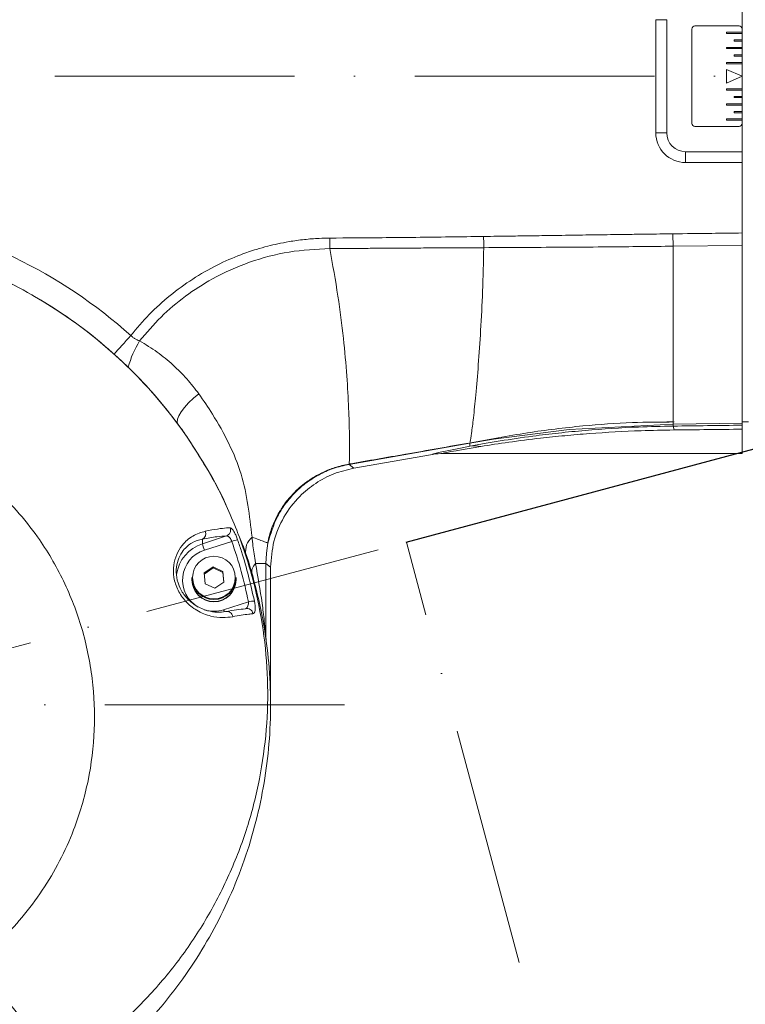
# Model space of a CAD drawing. Header units: millimetres. Extents: x 809 to 6054, y -5716 to -1261.
# Tile 33 of 94: x 2609 to 2725, y -2460 to -2304. Entities that reach past the tile are written whole.
import ezdxf

# ---------------------------------------------------------------- set-up
doc = ezdxf.new("R2010")
doc.units = ezdxf.units.MM
doc.header["$LTSCALE"] = 0.3175
doc.linetypes.add('ACAD_ISO10W100', pattern=[18, 12, -3, 0, -3])
doc.linetypes.add('CENTER2', pattern=[28.574999, 19.049999, -3.175, 3.175, -3.175])
for name, color, linetype, lineweight in [('1轮廓实线层', 7, 'Continuous', 18), ('7标注层', 4, 'Continuous', 13), ('中心线', 4, 'ACAD_ISO10W100', 20), ('细点划线', 6, 'CENTER2', 18)]:
    doc.layers.add(name, color=color, linetype=linetype, lineweight=lineweight)
doc.styles.add('标准汉字', font='gbenor.shx', dxfattribs={"bigfont": 'gbcbig.shx'})
doc.dimstyles.new('M1：10', dxfattribs={"dimscale": 10, "dimtxt": 3.5, "dimasz": 2.5, "dimexe": 2, "dimexo": 0, "dimgap": 1.5, "dimtad": 1, "dimdec": 4, "dimdsep": 46, "dimtxsty": '标准汉字', "dimcen": 5, "dimdle": 5, "dimclrd": 1, "dimclre": 1, "dimclrt": 256, "dimadec": 4, "dimazin": 2, "dimtfac": 1, "dimtdec": 4, "dimtmove": 0, "dimatfit": 3, "dimfxl": 1, "dimtolj": 1, "dimarcsym": 0})

# ---------------------------------------------------------------- blocks, each defined once
blk = doc.blocks.new('*D2')
at = {"layer": '7标注层', "color": 1, "lineweight": -2, "transparency": 16777216}
for p, q in [((2574.24, -1966.55), (2574.24, -1793.65)), ((3504.76, -2862.69), (3504.76, -1793.65)), ((3479.76, -1813.65), (2599.24, -1813.65))]:
    blk.add_line(p, q, dxfattribs=at)
at = {"layer": '7标注层', "color": 1, "transparency": 16777216}
for points in [[(2599.24, -1809.48), (2599.24, -1817.81), (2574.24, -1813.65)], [(3479.76, -1817.81), (3479.76, -1809.48), (3504.76, -1813.65)]]:
    blk.add_solid(points, dxfattribs=at)
at = {"layer": 'Defpoints', "color": 0, "transparency": 16777216}
for p in [(2574.24, -1813.65), (2574.24, -1966.55), (3504.76, -2862.69)]:
    blk.add_point(p, dxfattribs=at)
at = {"layer": '7标注层', "transparency": 16777216, "insert": (2968.02, -1781.15), "char_height": 35, "attachment_point": 5, "style": '标准汉字'}
blk.add_mtext('\\A1;930.5', dxfattribs=at)
blk = doc.blocks.new('*D7')
at = {"layer": '7标注层', "color": 1, "lineweight": -2, "transparency": 16777216}
for p, q in [((2574.24, -1932.17), (3613.47, -1932.17)), ((3593.47, -2837.69), (3593.47, -1957.17)), ((3489.76, -2862.69), (3613.47, -2862.69))]:
    blk.add_line(p, q, dxfattribs=at)
at = {"layer": '7标注层', "color": 1, "transparency": 16777216}
for points in [[(3597.64, -1957.17), (3589.31, -1957.17), (3593.47, -1932.17)], [(3589.31, -2837.69), (3597.64, -2837.69), (3593.47, -2862.69)]]:
    blk.add_solid(points, dxfattribs=at)
at = {"layer": 'Defpoints', "color": 0, "transparency": 16777216}
for p in [(2574.24, -1932.17), (3593.47, -1932.17), (3489.76, -2862.69)]:
    blk.add_point(p, dxfattribs=at)
at = {"layer": '7标注层', "transparency": 16777216, "insert": (3560.97, -2397.43), "char_height": 35, "attachment_point": 5, "rotation": 90, "style": '标准汉字'}
blk.add_mtext('\\A1;930.5', dxfattribs=at)
blk = doc.blocks.new('*D14')
at = {"layer": '7标注层', "color": 1, "lineweight": -2, "transparency": 16777216}
blk.add_arc((2574.24, -2862.69), 171.68, 348.351, 81.649, dxfattribs=at)
at = {"layer": '7标注层', "color": 1, "transparency": 16777216}
for points in [[(2599.48, -2688.68), (2598.87, -2696.99), (2574.24, -2691.01)], [(2738.37, -2896.21), (2746.39, -2898.49), (2735.56, -2921.4)]]:
    blk.add_solid(points, dxfattribs=at)
at = {"layer": 'Defpoints', "color": 0, "transparency": 16777216}
for p in [(2574.24, -2412.69), (2676.76, -2724.98), (2574.24, -2862.69), (2574.24, -2862.69), (2997.1, -3016.6)]:
    blk.add_point(p, dxfattribs=at)
at = {"layer": '7标注层', "transparency": 16777216, "insert": (2744.45, -2749.92), "char_height": 35, "attachment_point": 5, "rotation": 303.5267, "style": '标准汉字'}
blk.add_mtext('\\A1;110%%d', dxfattribs=at)
blk = doc.blocks.new('*D17')
at = {"layer": '7标注层', "color": 1, "lineweight": -2, "transparency": 16777216}
for p, q in [((2574.24, -2202.74), (2574.24, -2179.43)), ((2670.83, -2386.8), (2799.55, -2352.32))]:
    blk.add_line(p, q, dxfattribs=at)
blk.add_arc((2574.24, -2412.69), 213.26, 21.7206, 83.2794, dxfattribs=at)
at = {"layer": '7标注层', "color": 1, "transparency": 16777216}
for points in [[(2599.44, -2196.74), (2598.95, -2205.05), (2574.24, -2199.43)], [(2768.4, -2335.08), (2776.31, -2332.45), (2780.23, -2357.49)]]:
    blk.add_solid(points, dxfattribs=at)
at = {"layer": 'Defpoints', "color": 0, "transparency": 16777216}
for p in [(2574.24, -2202.74), (2704.06, -2243.5), (2670.83, -2386.8), (2574.24, -2412.69), (2574.24, -3258.33)]:
    blk.add_point(p, dxfattribs=at)
at = {"layer": '7标注层', "transparency": 16777216, "insert": (2723.85, -2217.71), "char_height": 35, "attachment_point": 5, "rotation": 322.5, "style": '标准汉字'}
blk.add_mtext('\\A1;75%%d', dxfattribs=at)
blk = doc.blocks.new('*D18')
at = {"layer": '7标注层', "color": 1, "lineweight": -2, "transparency": 16777216}
for p, q in [((2574.24, -2202.74), (2574.24, -2179.1)), ((2471.23, -2412.69), (2340.66, -2412.69))]:
    blk.add_line(p, q, dxfattribs=at)
blk.add_arc((2574.24, -2412.69), 213.58, 96.7103, 173.2897, dxfattribs=at)
at = {"layer": '7标注层', "color": 1, "transparency": 16777216}
for points in [[(2549.53, -2204.73), (2549.04, -2196.41), (2574.24, -2199.1)], [(2357.96, -2387.49), (2366.28, -2387.97), (2360.66, -2412.69)]]:
    blk.add_solid(points, dxfattribs=at)
at = {"layer": 'Defpoints', "color": 0, "transparency": 16777216}
for p in [(2574.24, -2202.74), (2423.22, -2261.66), (2471.23, -2412.69), (2660.98, -2412.69), (2574.24, -3258.33)]:
    blk.add_point(p, dxfattribs=at)
at = {"layer": '7标注层', "transparency": 16777216, "insert": (2400.23, -2238.68), "char_height": 35, "attachment_point": 5, "rotation": 45, "style": '标准汉字'}
blk.add_mtext('\\A1;90%%d', dxfattribs=at)
blk = doc.blocks.new('*D19')
at = {"layer": '7标注层', "color": 1, "lineweight": -2, "transparency": 16777216}
for p, q in [((3017.26, -2265.97), (2965.61, -2176.5)), ((3171.77, -2312.69), (3201.49, -2312.69))]:
    blk.add_line(p, q, dxfattribs=at)
blk.add_arc((3044.23, -2312.69), 137.25, 10.4505, 109.5495, dxfattribs=at)
at = {"layer": '7标注层', "color": 1, "transparency": 16777216}
for points in [[(2996.56, -2179.56), (3000.05, -2187.13), (2975.61, -2193.82)], [(3175.06, -2288.17), (3183.36, -2287.41), (3181.49, -2312.69)]]:
    blk.add_solid(points, dxfattribs=at)
at = {"layer": 'Defpoints', "color": 0, "transparency": 16777216}
for p in [(3112.86, -2193.82), (3017.26, -2265.97), (2385.95, -2312.69), (3044.25, -2312.71), (3171.77, -2312.69)]:
    blk.add_point(p, dxfattribs=at)
at = {"layer": '7标注层', "transparency": 16777216, "insert": (3129.11, -2165.67), "char_height": 35, "attachment_point": 5, "rotation": 330, "style": '标准汉字'}
blk.add_mtext('\\A1;120%%d', dxfattribs=at)
blk = doc.blocks.new('*D20')
at = {"layer": '7标注层', "color": 1, "lineweight": -2, "transparency": 16777216}
for p, q in [((3171.77, -2312.69), (3203.17, -2312.69)), ((3017.26, -2359.41), (2964.76, -2450.33))]:
    blk.add_line(p, q, dxfattribs=at)
blk.add_arc((3044.23, -2312.69), 138.94, 250.3236, 349.6764, dxfattribs=at)
at = {"layer": '7标注层', "color": 1, "transparency": 16777216}
for points in [[(3185.07, -2337.96), (3176.77, -2337.21), (3183.17, -2312.69)], [(2999.2, -2439.73), (2995.7, -2447.29), (2974.76, -2433.01)]]:
    blk.add_solid(points, dxfattribs=at)
at = {"layer": 'Defpoints', "color": 0, "transparency": 16777216}
for p in [(2385.95, -2312.69), (3044.25, -2312.66), (3171.77, -2312.69), (3017.26, -2359.41), (3113.7, -2433.01)]:
    blk.add_point(p, dxfattribs=at)
at = {"layer": '7标注层', "transparency": 16777216, "insert": (3097.45, -2404.86), "char_height": 35, "attachment_point": 5, "rotation": 30, "style": '标准汉字'}
blk.add_mtext('\\A1;120%%d', dxfattribs=at)

msp = doc.modelspace()

# ---------------------------------------------------------------- linework, layer by layer
at = {"layer": '1轮廓实线层'}
for p, q in [((2724.24147, -2305.18655), (2724.24147, -2300.68658)), ((2712.24147, -2303.6866), (2710.50942, -2303.6866)), ((2710.50942, -2303.6866), (2710.50942, -2321.68655)), ((2712.24147, -2321.68655), (2712.24147, -2303.6866)), ((2716.24147, -2320.1866), (2716.24147, -2305.18655)), ((2716.74147, -2304.68659), (2723.74147, -2304.68659)), ((2721.74147, -2305.88655), (2721.74147, -2305.68658)), ((2721.74147, -2305.68658), (2724.24147, -2305.68658)), ((2724.24147, -2305.88655), (2721.74147, -2305.88655)), ((2724.24147, -2305.18655), (2724.24147, -2305.68658)), ((2724.24147, -2305.68658), (2724.24147, -2305.88655)), ((2724.24147, -2305.88655), (2724.24147, -2306.8866)), ((2722.99147, -2306.8866), (2724.24147, -2306.8866)), ((2722.99147, -2307.08657), (2722.99147, -2306.8866)), ((2724.24147, -2307.08657), (2722.99147, -2307.08657)), ((2724.24147, -2306.8866), (2724.24147, -2307.08657)), ((2724.24147, -2307.08657), (2724.24147, -2308.08656)), ((2721.74147, -2308.08656), (2724.24147, -2308.08656)), ((2721.74147, -2308.28659), (2721.74147, -2308.08656)), ((2724.24147, -2308.28659), (2721.74147, -2308.28659)), ((2724.24147, -2308.08656), (2724.24147, -2308.28659)), ((2724.24147, -2308.28659), (2724.24147, -2309.28658)), ((2721.74147, -2310.4866), (2724.24147, -2310.4866)), ((2721.74147, -2310.68657), (2721.74147, -2310.4866)), ((2722.99147, -2309.48655), (2722.99147, -2309.28658)), ((2722.99147, -2309.28658), (2724.24147, -2309.28658)), ((2724.24147, -2309.48655), (2722.99147, -2309.48655)), ((2724.24147, -2309.28658), (2724.24147, -2309.48655)), ((2724.24147, -2309.48655), (2724.24147, -2310.4866)), ((2724.24147, -2310.4866), (2724.24147, -2310.68657)), ((2724.24147, -2310.68657), (2721.74147, -2310.68657)), ((2721.74147, -2313.78655), (2721.74147, -2311.5866)), ((2721.74147, -2311.5866), (2724.24147, -2312.68655)), ((2724.24147, -2310.68657), (2724.24147, -2312.68655)), ((2724.24147, -2312.68655), (2721.74147, -2313.78655)), ((2724.24147, -2312.68655), (2724.24147, -2314.68658)), ((2721.74147, -2314.68658), (2724.24147, -2314.68658)), ((2721.74147, -2314.88655), (2721.74147, -2314.68658)), ((2724.24147, -2314.88655), (2721.74147, -2314.88655)), ((2724.24147, -2314.68658), (2724.24147, -2314.88655)), ((2724.24147, -2314.88655), (2724.24147, -2315.8866)), ((2722.99147, -2315.8866), (2724.24147, -2315.8866)), ((2722.99147, -2316.08657), (2722.99147, -2315.8866)), ((2724.24147, -2316.08657), (2722.99147, -2316.08657)), ((2724.24147, -2315.8866), (2724.24147, -2316.08657)), ((2724.24147, -2316.08657), (2724.24147, -2317.08656)), ((2721.74147, -2317.28659), (2721.74147, -2317.08656)), ((2721.74147, -2317.08656), (2724.24147, -2317.08656)), ((2724.24147, -2317.28659), (2721.74147, -2317.28659)), ((2722.99147, -2318.28658), (2724.24147, -2318.28658)), ((2722.99147, -2318.48656), (2722.99147, -2318.28658)), ((2724.24147, -2318.48656), (2722.99147, -2318.48656)), ((2724.24147, -2317.08656), (2724.24147, -2317.28659)), ((2724.24147, -2317.28659), (2724.24147, -2318.28658)), ((2724.24147, -2318.28658), (2724.24147, -2318.48656)), ((2724.24147, -2318.48656), (2724.24147, -2319.4866)), ((2721.74147, -2319.68658), (2721.74147, -2319.4866)), ((2721.74147, -2319.4866), (2724.24147, -2319.4866)), ((2724.24147, -2319.68658), (2721.74147, -2319.68658)), ((2724.24147, -2319.4866), (2724.24147, -2319.68658)), ((2724.24147, -2319.68658), (2724.24147, -2320.1866)), ((2723.74147, -2320.68656), (2716.74147, -2320.68656)), ((2724.24147, -2324.68657), (2724.24147, -2320.1866)), ((2712.24147, -2321.68655), (2710.50942, -2321.68655)), ((2715.24147, -2324.68657), (2724.24147, -2324.68657)), ((2715.24147, -2324.68657), (2715.24147, -2326.41862)), ((2724.24147, -2326.41862), (2724.24147, -2324.68657)), ((2715.24147, -2326.41862), (2724.24147, -2326.41862)), ((2724.24147, -2337.61863), (2724.24147, -2326.41862)), ((2724.24147, -2337.61863), (2724.24147, -2339.59345)), ((2724.24147, -2339.59345), (2713.25457, -2339.72959)), ((2713.25458, -2339.72959), (2713.25458, -2367.6912)), ((2724.24147, -2339.59345), (2724.24147, -2367.88814)), ((2713.25459, -2368.02392), (2696.7472, -2368.90344)), ((2713.25458, -2367.68655), (2712.24147, -2367.68655)), ((2713.25458, -2367.6912), (2713.25458, -2368.02392)), ((2713.25459, -2368.02392), (2713.28415, -2368.34477)), ((2713.2546, -2368.02475), (2724.24148, -2367.88897)), ((2713.28414, -2368.34471), (2713.40763, -2368.96305)), ((2725.24147, -2367.68655), (2724.24147, -2367.68655)), ((2724.24147, -2368.84342), (2724.24147, -2368.20356)), ((2724.24148, -2367.88897), (2724.24148, -2368.20356)), ((2696.7472, -2368.90344), (2684.69648, -2370.41704)), ((2724.24147, -2372.68655), (2724.24147, -2368.84342)), ((2661.71925, -2374.43112), (2680.90719, -2371.04778)), ((2684.69648, -2370.41704), (2680.90719, -2371.04778)), ((2680.95502, -2371.55949), (2680.90719, -2371.04778)), ((2675.01619, -2372.83979), (2662.46108, -2375.05357)), ((2724.24147, -2372.68655), (2676.76872, -2372.68655)), ((2661.71925, -2374.43112), (2662.46108, -2375.05357)), ((2638.39807, -2387.05598), (2642.21886, -2385.82717)), ((2638.39807, -2386.33321), (2638.39807, -2387.05598)), ((2643.07618, -2386.68542), (2638.70531, -2388.09119)), ((2648.82457, -2386.97742), (2648.58183, -2388.56588)), ((2648.57794, -2388.60451), (2648.49963, -2390.18564)), ((2648.49963, -2401.74912), (2648.49963, -2390.18564)), ((2649.24147, -2390.80809), (2648.49963, -2390.18564)), ((2638.68262, -2391.71491), (2640.09156, -2390.73209)), ((2638.83253, -2393.42181), (2638.68262, -2391.71491)), ((2638.69705, -2391.87913), (2640.09156, -2390.90644)), ((2640.09156, -2390.73209), (2641.65041, -2391.45623)), ((2640.09156, -2390.90644), (2640.09156, -2390.73209)), ((2640.09156, -2390.90644), (2641.65041, -2391.63057)), ((2641.65041, -2391.45623), (2641.80032, -2393.16319)), ((2641.65041, -2391.63057), (2641.65041, -2391.45623)), ((2641.65041, -2391.63057), (2641.78589, -2393.17326)), ((2649.24147, -2390.80809), (2649.24147, -2412.68657)), ((2636.74147, -2392.78768), (2636.74147, -2392.44775)), ((2636.74147, -2392.83125), (2636.74147, -2392.78768)), ((2640.39138, -2394.14595), (2638.83253, -2393.42181)), ((2641.80032, -2393.16319), (2640.39138, -2394.14595)), ((2643.74147, -2392.44775), (2643.74147, -2392.78768)), ((2643.74147, -2392.78768), (2643.74147, -2392.83125)), ((2641.77763, -2397.57131), (2645.71545, -2396.30483)), ((2645.19739, -2397.43112), (2645.24783, -2397.40668))]:
    msp.add_line(p, q, dxfattribs=at)
for points in [[(2627.00757, -2353.93469), (2626.64587, -2354.33744), (2626.28711, -2354.73685), (2625.93424, -2355.12976), (2625.59012, -2355.51296), (2625.25756, -2355.88323), (2624.93927, -2356.23763), (2624.63786, -2356.57321), (2624.35577, -2356.88732)], [(2637.83246, -2363.21126), (2636.98144, -2363.91698), (2636.21287, -2364.6429), (2635.55352, -2365.36388), (2635.02635, -2366.05464), (2634.64974, -2366.69122), (2634.43681, -2367.25144), (2634.39496, -2367.71576), (2634.52565, -2368.06802)], [(2641.77763, -2397.57131), (2641.83757, -2397.75459), (2641.88032, -2397.88316)]]:
    msp.add_lwpolyline(points, dxfattribs=at)
msp.add_circle((2640.23733, -2392.44799), 3.39569, dxfattribs=at)
for centre, radius, start, end in [((2716.74147, -2305.18658), 0.5, 90, 180), ((2723.74147, -2305.18658), 0.5, 0, 90), ((2716.74147, -2320.18658), 0.5, 180, 270), ((2723.74147, -2320.18658), 0.5, 270, 0), ((2715.24147, -2321.68658), 4.73205, 180, 270), ((2715.24147, -2321.68658), 3, 180, 270), ((2574.24147, -2412.68658), 78.96863, 48.0724309, 80.524704), ((2574.24147, -2412.68658), 75, 34.4579952, 86.1257118), ((2643.32044, -2363.75751), 17.40488, 148.9959768, 164.046964), ((2681.73782, -2376.59451), 5.09551, 79.2158246, 98.8370614), ((2637.94771, -2385.45236), 0.98931, 297.0796, 22.5110368), ((2641.86938, -2384.88078), 1.00885, 290.267801, 21.1037222), ((2640.22301, -2392.75337), 5.98253, 107.7607688, 172.3488518), ((2650.362, -2384.0685), 12.33128, 194.0204327, 199.0393896), ((2644.68253, -2390.713), 4.3361, 99.0772564, 111.7438671), ((2648.13074, -2388.21091), 2.85912, 129.6478772, 191.4125085), ((2640.21805, -2392.83039), 4.97478, 107.7029455, 240.167156), ((2640.24147, -2392.43847), 3.50001, 180.1520225, 359.8479775), ((2640.23478, -2392.7817), 3.49332, 180.0980776, 275.1197025), ((2640.24147, -2392.77848), 3.50001, 180.1506164, 359.8493836), ((2640.24147, -2392.82207), 3.50001, 180.1502899, 359.8497101), ((2640.2497, -2392.78194), 3.49178, 274.8762645, 359.905877), ((2646.76502, -2400.73679), 4.55454, 91.2299343, 103.3232399), ((2640.24151, -2392.79459), 5.01764, 251.8927687, 287.8270156), ((2642.31573, -2398.73899), 0.90174, 4.4180579, 104.8342381), ((2645.49417, -2398.33899), 0.95515, 8.1783694, 108.1025083), ((2779.70885, -2321.657), 220.8581, 216.6342846, 222.3155339)]:
    msp.add_arc(centre, radius, start, end, dxfattribs=at)
for centre, major_axis, ratio, start_param, end_param in [((8060.80998, -2302.68886), (-5665.57452, -69.98934), 0.000215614, 5.940715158, 5.9465217), ((8060.93353, -2312.68658), (-5665.57452, -59.99086), 0.000184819, 5.940780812, 5.946522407), ((3072.02223, -2302.84), (-397.05202, -69.98966), 0.003030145, 6.10880448, 6.297880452), ((3073.75845, -2312.68658), (-397.05205, -59.99099), 0.0026182, 6.108943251, 6.300512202)]:
    msp.add_ellipse(centre, major_axis=major_axis, ratio=ratio, start_param=start_param, end_param=end_param, dxfattribs=at)
for points, knots in [([(2581.26706, -2338.05333), (2583.22476, -2338.26771), (2587.46938, -2338.73253), (2593.66749, -2340.15594), (2599.82907, -2342.09293), (2605.65771, -2344.48583), (2611.31759, -2347.38748), (2616.70969, -2350.76031), (2621.7474, -2354.54033), (2626.45635, -2358.72228), (2630.83148, -2363.33451), (2633.98863, -2367.26085), (2635.64803, -2369.63142), (2636.08206, -2370.25146)], [0, 0, 0, 0, 42116.700433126, 91316.000680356, 135770.752845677, 180225.471145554, 225971.53110626, 271717.710268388, 316158.945952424, 360600.580311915, 406332.422777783, 452064.479655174, 468262.743320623, 468262.743320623, 468262.743320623, 468262.743320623]), ([(2658.64648, -2338.43474), (2658.08844, -2338.44556), (2656.74344, -2338.47165), (2654.58588, -2338.64626), (2652.38482, -2338.94695), (2650.44571, -2339.31931), (2648.71352, -2339.72879), (2646.75234, -2340.28234), (2644.02912, -2341.21593), (2640.59631, -2342.72295), (2636.80717, -2344.88829), (2633.20009, -2347.52445), (2629.8777, -2350.51688), (2627.96423, -2352.79547), (2627.00757, -2353.93469)], [0, 0, 0, 0, 23686.444563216, 57089.43589014, 91802.877704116, 117925.995995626, 140864.938076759, 167330.698902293, 204387.502686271, 262970.157416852, 326174.320236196, 389215.035524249, 452300.264696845, 515377.010645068, 515377.010645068, 515377.010645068, 515377.010645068]), ([(2658.64648, -2338.43474), (2661.42046, -2338.41488), (2665.98926, -2338.38218), (2672.35276, -2338.31644), (2677.73728, -2338.24997), (2681.32701, -2338.20109), (2683.12198, -2338.17665)], [0, 0, 0, 0, 63802.030837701, 105083.234050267, 146365.779509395, 187653.320730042, 187653.320730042, 187653.320730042, 187653.320730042]), ([(2658.64648, -2338.43474), (2658.6484, -2338.71832), (2658.65224, -2339.28548), (2658.65597, -2339.83571), (2658.65784, -2340.11082)], [0, 0, 0, 0, 52930.1219156, 105860.572040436, 105860.572040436, 105860.572040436, 105860.572040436]), ([(2683.12198, -2338.17665), (2683.84237, -2338.1669), (2685.52425, -2338.14412), (2688.32547, -2338.10563), (2691.57606, -2338.05927), (2695.3192, -2338.00356), (2699.23865, -2337.9439), (2703.03575, -2337.88799), (2706.23413, -2337.84337), (2708.84838, -2337.80893), (2711.11665, -2337.78054), (2712.52958, -2337.76352), (2713.231, -2337.75507)], [0, 0, 0, 0, 31061.842378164, 72520.373456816, 120784.902147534, 171223.92400712, 233922.617534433, 289789.795928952, 334952.108002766, 371833.03027937, 402511.947825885, 432755.518516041, 432755.518516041, 432755.518516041, 432755.518516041]), ([(2683.12198, -2338.17665), (2683.12607, -2338.47876), (2683.13425, -2339.08299), (2683.14214, -2339.66676), (2683.14609, -2339.95865)], [0, 0, 0, 0, 52881.338975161, 105762.987753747, 105762.987753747, 105762.987753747, 105762.987753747]), ([(2713.231, -2337.75507), (2715.2863, -2337.73031), (2718.95647, -2337.6861), (2722.62661, -2337.63925), (2724.24147, -2337.61863)], [0, 0, 0, 0, 59150.441283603, 105625.809707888, 105625.809707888, 105625.809707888, 105625.809707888]), ([(2713.25457, -2339.72959), (2713.25025, -2339.36821), (2713.24254, -2338.72271), (2713.23453, -2338.0508), (2713.231, -2337.75507)], [0, 0, 0, 0, 59145.257974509, 105643.560143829, 105643.560143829, 105643.560143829, 105643.560143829]), ([(2658.65784, -2340.11082), (2656.4938, -2340.21561), (2652.16426, -2340.42525), (2645.85421, -2342.11966), (2640.3252, -2344.58058), (2635.64251, -2347.6127), (2631.7146, -2350.90302), (2629.50624, -2353.49595), (2628.40218, -2354.79228)], [0, 0, 0, 0, 50297.340115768, 100629.123085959, 150975.875767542, 190554.490072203, 230129.626952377, 269696.514352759, 269696.514352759, 269696.514352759, 269696.514352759]), ([(2658.65784, -2340.11082), (2659.30622, -2340.10585), (2660.75442, -2340.09475), (2662.98948, -2340.07772), (2665.23051, -2340.06132), (2667.531, -2340.04539), (2670.11971, -2340.02855), (2673.16339, -2340.01052), (2676.21575, -2339.99431), (2678.882, -2339.98074), (2681.11166, -2339.96959), (2682.47336, -2339.96227), (2683.14609, -2339.95865)], [0, 0, 0, 0, 34406.66587171, 76848.479664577, 118602.802652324, 153326.038984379, 198923.188393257, 255971.137396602, 314836.883870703, 360894.036524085, 397453.172327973, 433151.524247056, 433151.524247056, 433151.524247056, 433151.524247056]), ([(2658.65784, -2340.11082), (2659.11001, -2342.63527), (2659.96682, -2347.41883), (2660.83902, -2354.2011), (2661.39327, -2360.21396), (2661.67264, -2365.37571), (2661.78939, -2369.58168), (2661.80558, -2372.51196), (2661.77326, -2374.0974), (2661.75066, -2374.19973), (2661.74385, -2374.23055)], [0, 0, 0, 0, 67260.300109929, 127451.03896006, 181423.120085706, 230205.487414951, 272049.617427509, 307178.120584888, 337829.524273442, 351038.413254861, 351038.413254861, 351038.413254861, 351038.413254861]), ([(2683.14609, -2339.95865), (2683.09438, -2342.28319), (2682.99591, -2346.7102), (2682.68097, -2352.94962), (2682.29694, -2358.49658), (2681.90796, -2363.21858), (2681.5228, -2366.97942), (2681.20443, -2369.50693), (2681.00567, -2370.80138), (2680.97042, -2370.86675), (2680.95988, -2370.88631)], [0, 0, 0, 0, 65953.766810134, 125606.494898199, 179751.121900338, 229326.682762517, 271197.781933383, 306111.247960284, 337424.637699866, 350789.329837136, 350789.329837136, 350789.329837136, 350789.329837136]), ([(2713.25457, -2339.72959), (2709.84321, -2339.76683), (2704.22409, -2339.82816), (2696.39628, -2339.88068), (2689.7715, -2339.92057), (2685.35454, -2339.94596), (2683.14609, -2339.95865)], [0, 0, 0, 0, 63718.856160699, 104956.217403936, 146206.259344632, 187454.942253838, 187454.942253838, 187454.942253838, 187454.942253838]), ([(2628.40218, -2354.79228), (2628.26724, -2354.73948), (2627.99956, -2354.63473), (2627.61479, -2354.4281), (2627.27979, -2354.19555), (2627.09119, -2354.01482), (2627.00757, -2353.93469)], [0, 0, 0, 0, 50300.458080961, 99784.860561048, 148764.463474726, 187778.830264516, 187778.830264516, 187778.830264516, 187778.830264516]), ([(2637.83246, -2363.21126), (2637.21321, -2362.40303), (2635.96808, -2360.77795), (2633.72996, -2358.56518), (2631.24149, -2356.49706), (2629.3525, -2355.36287), (2628.40218, -2354.79228)], [0, 0, 0, 0, 45322.831656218, 91129.235657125, 139110.413499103, 187687.224095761, 187687.224095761, 187687.224095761, 187687.224095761]), ([(2646.30643, -2386.00944), (2646.10089, -2384.31537), (2645.69059, -2380.93356), (2644.7243, -2375.89831), (2642.68657, -2371.09874), (2640.33413, -2366.84075), (2638.5671, -2364.27709), (2637.83246, -2363.21126)], [0, 0, 0, 0, 46040.08988693, 91908.431947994, 139681.425660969, 187509.331259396, 221542.84458652, 221542.84458652, 221542.84458652, 221542.84458652]), ([(2602.47893, -2453.44417), (2603.76409, -2452.3815), (2606.33447, -2450.25611), (2609.83511, -2446.47938), (2613.01507, -2442.25371), (2615.77233, -2437.57533), (2618.3812, -2431.79386), (2620.41823, -2424.8109), (2621.42614, -2416.68545), (2621.07918, -2408.5031), (2619.43583, -2400.49476), (2616.49039, -2392.88172), (2612.8287, -2386.64734), (2608.90443, -2381.72512), (2605.1106, -2377.91762), (2600.92868, -2374.56662), (2596.39961, -2371.73367), (2591.59634, -2369.4364), (2586.57155, -2367.70196), (2581.38601, -2366.57724), (2576.11633, -2366.05276), (2570.81821, -2366.1344), (2565.56535, -2366.84654), (2560.42682, -2368.15386), (2555.45688, -2370.04147), (2550.73178, -2372.50685), (2546.30432, -2375.49572), (2542.22193, -2378.97364), (2538.5534, -2382.91317), (2535.33089, -2387.24955), (2532.13462, -2392.71323), (2529.37505, -2399.44551), (2527.54864, -2407.43607), (2526.97614, -2415.64331), (2527.7104, -2421.05395), (2528.07753, -2423.75927)], [0, 0, 0, 0, 33604.252547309, 67210.255399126, 103638.479550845, 140181.871723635, 176615.23149202, 231467.195084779, 286321.569248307, 341095.684635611, 395867.345068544, 450317.051488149, 504759.976438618, 540701.496136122, 576755.262140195, 612691.340475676, 648284.327313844, 683993.34478146, 719581.816148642, 754977.991077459, 790493.703048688, 825888.689871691, 861327.449699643, 896887.048416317, 932328.562785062, 968037.515490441, 1003865.944957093, 1039580.102184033, 1075709.196356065, 1111954.772464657, 1148089.138511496, 1202897.319766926, 1257710.459835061, 1312677.780142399, 1367645.262303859, 1367645.262303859, 1367645.262303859, 1367645.262303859]), ([(2713.44122, -2367.69347), (2711.22285, -2367.70101), (2706.38706, -2367.71746), (2698.56735, -2368.28771), (2689.85561, -2369.36455), (2683.86102, -2370.47169), (2680.7641, -2371.04367)], [0, 0, 0, 0, 37851.694157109, 82512.200499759, 133082.075024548, 187128.907010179, 187128.907010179, 187128.907010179, 187128.907010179]), ([(2713.28414, -2368.34471), (2711.44181, -2368.38352), (2706.72755, -2368.48282), (2700.61513, -2368.88935), (2695.03619, -2369.43523), (2690.45702, -2369.98915), (2686.50937, -2370.57366), (2683.21297, -2371.13343), (2681.70753, -2371.4175), (2680.95503, -2371.55949)], [0, 0, 0, 0, 47893.893545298, 122553.25687178, 160747.907404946, 198930.82535067, 250115.225925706, 276464.00469885, 302797.623475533, 302797.623475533, 302797.623475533, 302797.623475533]), ([(2682.69124, -2371.58899), (2684.13747, -2371.35919), (2687.076, -2370.89228), (2691.68858, -2370.30961), (2696.00994, -2369.85904), (2701.31486, -2369.41082), (2707.13626, -2369.07638), (2711.65636, -2368.9947), (2713.40763, -2368.96305)], [0, 0, 0, 0, 44623.809212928, 90669.402970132, 124065.769269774, 157471.457344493, 225634.488584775, 268747.174897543, 268747.174897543, 268747.174897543, 268747.174897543]), ([(2616.39564, -2470.34155), (2618.62985, -2468.773), (2623.10532, -2465.63095), (2629.09199, -2460.01188), (2634.43894, -2453.82332), (2638.99891, -2447.0525), (2642.75521, -2439.83125), (2645.64339, -2432.28477), (2647.61324, -2424.51287), (2648.69744, -2416.63061), (2648.90013, -2408.67453), (2648.18831, -2400.74703), (2646.6128, -2392.94171), (2644.11212, -2385.16264), (2640.69665, -2377.49518), (2637.62027, -2372.66606), (2636.08206, -2370.25146)], [0, 0, 0, 0, 42673.632935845, 85482.042361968, 128148.64185898, 170548.647919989, 213089.245481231, 255487.363009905, 296964.758479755, 338575.046200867, 380054.332700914, 421555.430632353, 463186.815342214, 504691.363632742, 549506.2635508, 594322.489734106, 594322.489734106, 594322.489734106, 594322.489734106]), ([(2636.08206, -2370.25146), (2637.17648, -2371.95247), (2639.36532, -2375.35448), (2641.33321, -2378.94981), (2642.11765, -2380.85186), (2642.13101, -2380.88427)], [0, 0, 0, 0, 69305.559752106, 138610.54771769, 139812.081415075, 139812.081415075, 139812.081415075, 139812.081415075]), ([(2681.06571, -2370.98984), (2677.6164, -2371.6021), (2671.17797, -2372.74492), (2664.73452, -2373.85729), (2661.74306, -2374.37372)], [0, 0, 0, 0, 56582.668367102, 105616.508117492, 105616.508117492, 105616.508117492, 105616.508117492]), ([(2675.01619, -2372.83979), (2675.58541, -2372.76464), (2676.16839, -2372.68766), (2676.75487, -2372.68657), (2676.76872, -2372.68655)], [0, 0, 0, 0, 103090.563675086, 105583.52338983, 105583.52338983, 105583.52338983, 105583.52338983]), ([(2661.74309, -2374.37348), (2660.97413, -2374.5387), (2659.56502, -2374.84146), (2657.72259, -2375.5857), (2656.10866, -2376.4382), (2654.768, -2377.35079), (2653.53529, -2378.38558), (2652.3352, -2379.59759), (2651.19444, -2381.06009), (2650.17037, -2382.78802), (2649.31011, -2384.69819), (2648.95163, -2386.15037), (2648.75858, -2386.93242)], [0, 0, 0, 0, 53070.961752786, 97251.775101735, 133787.626446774, 176342.079822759, 206595.612844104, 242490.48032463, 291466.326588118, 331518.091642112, 378083.346836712, 432423.881481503, 432423.881481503, 432423.881481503, 432423.881481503]), ([(2661.71925, -2374.43112), (2660.86902, -2374.62272), (2659.18611, -2375.00196), (2656.84472, -2376.06597), (2654.7379, -2377.4278), (2652.95306, -2379.02714), (2651.48597, -2380.79732), (2649.87589, -2383.33362), (2649.24739, -2385.51021), (2648.82661, -2386.96746)], [0, 0, 0, 0, 41472.888118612, 82089.633780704, 121850.857594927, 160756.365007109, 195843.061646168, 231294.451180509, 303113.044600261, 303113.044600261, 303113.044600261, 303113.044600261]), ([(2649.24147, -2390.80809), (2649.34664, -2389.41807), (2649.55697, -2386.63821), (2651.22108, -2382.75171), (2653.57462, -2379.64178), (2656.35669, -2377.37745), (2659.26805, -2375.81393), (2661.39668, -2375.30704), (2662.46108, -2375.05357)], [0, 0, 0, 0, 50190.758571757, 100375.30033543, 150556.99482046, 190028.500396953, 229503.522132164, 268985.740346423, 268985.740346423, 268985.740346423, 268985.740346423]), ([(2619.30125, -2472.64169), (2620.93714, -2471.3491), (2624.20891, -2468.76391), (2628.7297, -2464.3448), (2632.9236, -2459.54086), (2636.68532, -2454.3902), (2639.96564, -2448.9942), (2642.78712, -2443.34552), (2645.14183, -2437.42098), (2646.98447, -2431.31356), (2648.2899, -2425.12742), (2649.07823, -2418.84971), (2649.33293, -2412.46509), (2649.03929, -2406.08594), (2648.22202, -2399.81502), (2646.85497, -2393.65048), (2645.473, -2388.86991), (2644.3679, -2386.21043), (2644.08611, -2385.5323)], [0, 0, 0, 0, 43417.85616544, 86835.768347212, 131520.38113657, 176204.831803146, 219607.344384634, 263009.885883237, 307675.260992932, 352340.615785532, 395818.37378647, 439295.78927517, 484045.874124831, 528795.684923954, 572196.120639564, 615596.326400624, 660265.417199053, 675553.443752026, 675553.443752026, 675553.443752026, 675553.443752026]), ([(2643.21479, -2398.66953), (2642.69381, -2398.74086), (2641.65316, -2398.88335), (2639.69474, -2398.64952), (2637.60648, -2397.85141), (2635.73928, -2396.37936), (2634.44255, -2394.5272), (2633.78458, -2392.48631), (2633.76899, -2390.47311), (2634.26931, -2388.69784), (2635.30501, -2387.0044), (2636.94283, -2385.62742), (2638.19869, -2385.26494), (2638.86164, -2385.07359)], [0, 0, 0, 0, 45588.215672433, 91061.393475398, 142735.552625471, 185515.830284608, 221380.762936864, 257263.972678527, 289833.423952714, 321585.743948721, 355751.371185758, 407976.077729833, 466371.798035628, 466371.798035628, 466371.798035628, 466371.798035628]), ([(2642.21886, -2385.82717), (2641.75672, -2385.84975), (2640.81901, -2385.89556), (2639.21273, -2386.18594), (2638.39807, -2386.33321)], [0, 0, 0, 0, 52066.513808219, 105648.618359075, 105648.618359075, 105648.618359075, 105648.618359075]), ([(2638.86164, -2385.07359), (2639.21795, -2385.00446), (2640.24369, -2384.80546), (2641.6685, -2384.58293), (2642.42761, -2384.53946), (2642.81057, -2384.51753)], [0, 0, 0, 0, 29162.060687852, 83952.637315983, 139736.368803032, 139736.368803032, 139736.368803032, 139736.368803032]), ([(2643.07618, -2386.68542), (2643.03164, -2386.58271), (2642.9416, -2386.37513), (2642.7586, -2386.1109), (2642.56022, -2385.91787), (2642.37355, -2385.82159), (2642.26539, -2385.82549), (2642.21886, -2385.82717)], [0, 0, 0, 0, 43706.193738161, 88340.32260512, 134947.827853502, 184200.988952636, 221402.235637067, 221402.235637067, 221402.235637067, 221402.235637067]), ([(2642.81057, -2384.51753), (2642.86049, -2384.5283), (2642.97731, -2384.55348), (2643.20958, -2384.79847), (2643.4828, -2385.23251), (2643.76031, -2385.79806), (2643.91913, -2386.22034), (2643.99844, -2386.4312)], [0, 0, 0, 0, 35920.406175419, 84048.652044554, 130521.025228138, 176026.575965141, 221412.824958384, 221412.824958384, 221412.824958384, 221412.824958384]), ([(2638.39807, -2386.33321), (2637.8522, -2386.4755), (2636.83053, -2386.74182), (2635.47328, -2387.85814), (2634.61729, -2389.27122), (2634.21101, -2390.76599), (2634.23869, -2392.47672), (2634.80292, -2394.21798), (2635.89364, -2395.80504), (2637.45457, -2397.07803), (2639.18001, -2397.77971), (2640.80046, -2398.01199), (2641.65228, -2397.91604), (2642.08487, -2397.86731)], [0, 0, 0, 0, 60300.774645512, 112860.979967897, 146393.93690055, 177050.01342951, 208291.884431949, 242886.517055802, 277888.67218274, 320285.446728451, 372437.748604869, 418719.555087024, 466474.94288867, 466474.94288867, 466474.94288867, 466474.94288867]), ([(2645.71545, -2396.30483), (2645.36273, -2394.68226), (2644.65549, -2391.42883), (2643.60351, -2388.26924), (2643.07618, -2386.68542)], [0, 0, 0, 0, 52665.060728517, 105599.251739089, 105599.251739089, 105599.251739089, 105599.251739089]), ([(2643.99844, -2386.4312), (2644.21482, -2387.05946), (2645.31324, -2390.24864), (2646.06422, -2393.54018), (2646.66726, -2396.1833)], [0, 0, 0, 0, 20804.436060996, 105607.728735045, 105607.728735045, 105607.728735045, 105607.728735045]), ([(2648.82661, -2386.96746), (2648.79412, -2386.95037), (2648.72947, -2386.91636), (2648.04568, -2386.65095), (2646.97475, -2386.25594), (2646.30643, -2386.00944)], [0, 0, 0, 0, 38443.605153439, 76502.038197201, 139678.082413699, 139678.082413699, 139678.082413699, 139678.082413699]), ([(2646.84328, -2390.18451), (2646.83835, -2390.15287), (2646.7599, -2389.64964), (2646.63201, -2388.71516), (2646.41987, -2387.37347), (2646.3451, -2386.47447), (2646.30643, -2386.00944)], [0, 0, 0, 0, 4217.681333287, 67097.200055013, 125107.261494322, 187268.277815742, 187268.277815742, 187268.277815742, 187268.277815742]), ([(2648.82457, -2386.97742), (2648.82495, -2386.97557), (2648.82563, -2386.97225), (2648.82631, -2386.96893), (2648.82661, -2386.96746)], [0, 0, 0, 0, 58823.535228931, 105606.976292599, 105606.976292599, 105606.976292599, 105606.976292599]), ([(2648.58183, -2388.56588), (2648.5811, -2388.57307), (2648.57978, -2388.58595), (2648.57851, -2388.59882), (2648.57794, -2388.60451)], [0, 0, 0, 0, 58996.19706794, 105598.08409111, 105598.08409111, 105598.08409111, 105598.08409111]), ([(2646.84346, -2390.18564), (2646.63063, -2390.48488), (2646.20514, -2391.08312), (2646.26496, -2391.6081), (2646.29485, -2391.87048)], [0, 0, 0, 0, 52818.710851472, 105592.645556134, 105592.645556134, 105592.645556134, 105592.645556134]), ([(2648.49963, -2401.74912), (2648.4972, -2401.72518), (2648.49431, -2401.69661), (2648.46959, -2401.45219), (2648.40171, -2400.78091), (2648.21337, -2399.04236), (2647.77301, -2395.4276), (2647.21889, -2392.31568), (2646.83985, -2390.18695)], [0, 0, 0, 0, 13194.148036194, 15747.73524727, 35759.285806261, 75172.070081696, 136326.494004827, 268731.850006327, 268731.850006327, 268731.850006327, 268731.850006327]), ([(2647.6138, -2390.18564), (2647.48691, -2390.18564), (2647.25812, -2390.18564), (2646.97122, -2390.18564), (2646.84346, -2390.18564)], [0, 0, 0, 0, 58568.157353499, 105594.193783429, 105594.193783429, 105594.193783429, 105594.193783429]), ([(2648.4883, -2390.18564), (2648.4359, -2390.18564), (2648.33169, -2390.18564), (2647.8522, -2390.18564), (2647.6138, -2390.18564)], [0, 0, 0, 0, 53092.797060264, 105590.346862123, 105590.346862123, 105590.346862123, 105590.346862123]), ([(2648.49963, -2390.18564), (2648.49906, -2390.18564), (2648.49804, -2390.18564), (2648.49127, -2390.18564), (2648.4883, -2390.18564)], [0, 0, 0, 0, 59307.995930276, 105588.601260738, 105588.601260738, 105588.601260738, 105588.601260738]), ([(2645.24783, -2397.40668), (2645.30552, -2397.38531), (2645.43749, -2397.33643), (2645.59195, -2397.12571), (2645.69813, -2396.8232), (2645.72847, -2396.52869), (2645.71834, -2396.35445), (2645.71545, -2396.30483)], [0, 0, 0, 0, 43355.324485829, 99184.215105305, 152531.436834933, 201671.21590174, 221237.926679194, 221237.926679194, 221237.926679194, 221237.926679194]), ([(2646.66726, -2396.1833), (2646.68516, -2396.27976), (2646.74688, -2396.61243), (2646.80273, -2397.16782), (2646.78004, -2397.72739), (2646.66262, -2398.11561), (2646.51402, -2398.17392), (2646.43961, -2398.20312)], [0, 0, 0, 0, 19641.271150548, 67736.675533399, 118162.691834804, 169617.36434666, 221227.732141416, 221227.732141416, 221227.732141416, 221227.732141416]), ([(2642.08487, -2397.86731), (2642.70304, -2397.75693), (2643.95095, -2397.53411), (2644.77935, -2397.46566), (2645.19739, -2397.43112)], [0, 0, 0, 0, 52292.497861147, 105562.240250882, 105562.240250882, 105562.240250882, 105562.240250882]), ([(2646.43961, -2398.20312), (2646.22212, -2398.21994), (2645.4026, -2398.28334), (2644.14133, -2398.50598), (2643.21479, -2398.66953)], [0, 0, 0, 0, 28012.291899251, 105552.865073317, 105552.865073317, 105552.865073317, 105552.865073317]), ([(2648.54232, -2402.46974), (2648.53748, -2402.43239), (2648.52936, -2402.3698), (2648.5191, -2402.26107), (2648.51221, -2402.16742), (2648.50758, -2402.08535), (2648.504, -2402.00246), (2648.50159, -2401.92149), (2648.50022, -2401.83866), (2648.49972, -2401.79236), (2648.49965, -2401.76154), (2648.49963, -2401.74912)], [0, 0, 0, 0, 123309.964342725, 206629.158702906, 263190.683890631, 301868.779905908, 328599.742577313, 360950.657940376, 370805.457662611, 378885.700718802, 384336.932651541, 384336.932651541, 384336.932651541, 384336.932651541]), ([(2648.50329, -2401.85158), (2648.50379, -2401.94488), (2648.50438, -2402.05453), (2648.51427, -2402.16361), (2648.51575, -2402.17988)], [0, 0, 0, 0, 89780.193948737, 105515.761830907, 105515.761830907, 105515.761830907, 105515.761830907])]:
    msp.add_open_spline(points, degree=3, knots=knots, dxfattribs=at)
at = {"layer": '中心线', "ltscale": 10}
for p, q in [((2385.94543, -2312.68657), (3171.76928, -2312.68658)), ((2660.98426, -2412.68658), (2471.2317, -2412.68658))]:
    msp.add_line(p, q, dxfattribs=at)
at = {"layer": '中心线', "color": 2, "ltscale": 10}
for p in [(2574.24147, -2412.68658), (2792.479, -2840.78981)]:
    msp.add_line(p, (2670.83405, -2386.80467), dxfattribs=at)
at = {"layer": '细点划线', "lineweight": 30, "ltscale": 20}
msp.add_arc((2574.24147, -2862.68658), 930.52057, 340.00000083, 199.99999979, dxfattribs=at)

# ---------------------------------------------------------------- dimensions: what is measured, and where the dimension line sits
at = {"layer": '7标注层'}
dim = msp.add_linear_dim(base=(2574.24147, -1813.64631), p1=(3504.76205, -2862.68658), p2=(2574.24147, -1966.54843), dimstyle='M1：10', override={"dimdec": 1, "dimsah": 1, "dimtzin": 8}, dxfattribs=at)
dim.commit()
dim.dimension.update_dxf_attribs({"geometry": '*D2', "text_midpoint": (2968.01705, -1813.64631), "dimtype": 160})
dim = msp.add_linear_dim(base=(3593.47237, -1932.16602), p1=(3489.76203, -2862.68658), p2=(2574.24147, -1932.16602), angle=90, dimstyle='M1：10', override={"dimdec": 1, "dimsah": 1, "dimtzin": 8}, dxfattribs=at)
dim.commit()
dim.dimension.update_dxf_attribs({"geometry": '*D7', "text_midpoint": (3560.97237, -2397.4263)})
for base, line1, line2, picture, middle in [((3112.86086, -2193.82027), ((2385.94543, -2312.68657), (3171.76928, -2312.68658)), ((3044.24849, -2312.71275), (3017.25936, -2265.96621)), '*D19', (3129.11086, -2165.67445)), ((2704.0641, -2243.49844), ((2574.24147, -2202.74005), (2574.24147, -3258.33103)), ((2574.24147, -2412.68658), (2670.83405, -2386.80467)), '*D17', (2723.84885, -2217.71445)), ((2423.21563, -2261.66073), ((2660.98426, -2412.68658), (2471.2317, -2412.68658)), ((2574.24147, -2202.74005), (2574.24147, -3258.33103)), '*D18', (2400.23466, -2238.67976)), ((3113.70193, -2433.00965), ((3044.24849, -2312.6604), (3017.25936, -2359.40694)), ((2385.94543, -2312.68657), (3171.76928, -2312.68658)), '*D20', (3097.45193, -2404.86382))]:
    dim = msp.add_angular_dim_2l(base=base, line1=line1, line2=line2, dimstyle='M1：10', override={"dimtad": 1, "dimtih": 0, "dimtoh": 0, "dimdec": 1, "dimsah": 1, "dimtzin": 8}, dxfattribs=at)
    dim.commit()
    dim.dimension.update_dxf_attribs({"geometry": picture, "text_midpoint": middle})
dim = msp.add_angular_dim_2l(base=(2676.75888, -2724.9818), line1=((2574.24147, -2862.68658), (2997.10315, -3016.59564)), line2=((2574.24147, -2862.68658), (2574.24147, -2412.68658)), dimstyle='M1：10', override={"dimtad": 1, "dimtih": 0, "dimtoh": 0, "dimdec": 1, "dimsah": 1, "dimtzin": 8}, dxfattribs=at)
dim.commit()
dim.dimension.update_dxf_attribs({"geometry": '*D14', "text_midpoint": (2717.35487, -2767.86581), "dimtype": 162})

doc.saveas('drawing.dxf')
